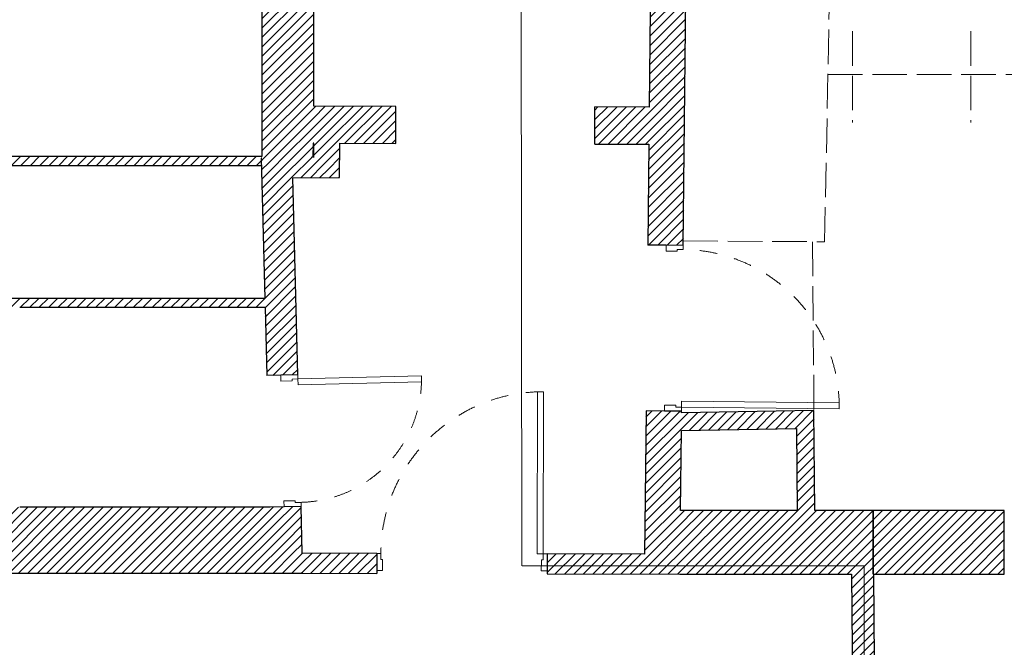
# Model space of a CAD drawing. Header units: millimetres. Extents: x 27262 to 215252, y 16288 to 306312.
# Tile 44 of 76: x 137266 to 142251, y 177264 to 180442. Entities that reach past the tile are written whole.
import ezdxf

# ---------------------------------------------------------------- set-up
doc = ezdxf.new("R2010")
doc.units = ezdxf.units.MM
for name, pattern in [('DASHED2', [0.47625, 0.3175, -0.15875]), ('Krawędzie ukryte', [225, 175, -50]), ('Przerywana', [240, 120, -120])]:
    doc.linetypes.add(name, pattern=pattern)
for name, color, linetype in [('Drzwi ArchiCAD', 252, 'Continuous'), ('KR_INW', 252, 'Continuous'), ('ROZBUDOWA_NOWE_DZIAŁOWE', 252, 'Continuous')]:
    doc.layers.add(name, color=color, linetype=linetype)
for name, color, linetype, lineweight in [('Drzwi ArchiCAD_Nr_pióra__1', 252, 'Continuous', 13), ('Drzwi ArchiCAD_Nr_pióra__27', 252, 'Continuous', 25), ('KR_INW_Nr_pióra__1', 252, 'Continuous', 13), ('KR_INW_Nr_pióra__101', 252, 'Continuous', 5), ('KR_INW_Nr_pióra__27', 252, 'Continuous', 25), ('PRZEDBUOWA_PUNKTY_OŚW_Nr_pióra__48', 252, 'Continuous', 15), ('ROZBUDOWA_NOWE_DZIAŁOWE_Nr_pióra__24', 252, 'Continuous', 15), ('ROZBUDOWA_NOWE_DZIAŁOWE_Nr_pióra__27', 252, 'Continuous', 25)]:
    doc.layers.add(name, color=color, linetype=linetype, lineweight=lineweight)
doc.layers.get('ROZBUDOWA_NOWE_DZIAŁOWE').off()
pattern_1 = [(45, (0, 0), (-31.819804, 31.819804), [])]

# ---------------------------------------------------------------- blocks, each defined once
blk = doc.blocks.new('Ściana_10', base_point=(209110.2, 113397.6))
at = {"layer": 'KR_INW_Nr_pióra__101', "linetype": 'Continuous'}
h = blk.add_hatch(dxfattribs=at)
h.set_pattern_fill('CEGŁA_LICÓWKA', color=256, style=0, pattern_type=2)
h.set_pattern_definition(pattern_1)
h.paths.add_polyline_path([(209110.2, 113397.6), (209095, 115147.1), (208945, 115147.1), (208960.2, 113397.6)])
at = {"layer": 'KR_INW_Nr_pióra__27', "linetype": 'Continuous', "flags": 128}
for points in [[(208945, 115147.1), (208960.2, 113397.6)], [(209110.2, 113397.6), (209095, 115147.1)]]:
    blk.add_lwpolyline(points, dxfattribs=at)
blk = doc.blocks.new('Ściana_16', base_point=(207790.9, 115577.1))
at = {"layer": 'KR_INW_Nr_pióra__101', "linetype": 'Continuous'}
h = blk.add_hatch(dxfattribs=at)
h.set_pattern_fill('CEGŁA_LICÓWKA', color=256, style=0, pattern_type=2)
h.set_pattern_definition(pattern_1)
h.paths.add_polyline_path([(207786.4, 115147.1), (209091.2, 115147.1), (209091.2, 115577.1), (207790.9, 115577.1)])
at = {"layer": 'KR_INW_Nr_pióra__27', "linetype": 'Continuous', "flags": 128}
for points in [[(208577.2, 115577.1), (207790.9, 115577.1)], [(209091.2, 115577.1), (208697.2, 115577.1)], [(209091.2, 115147.1), (209091.2, 115577.1)], [(207786.4, 115147.1), (208945, 115147.1)]]:
    blk.add_lwpolyline(points, dxfattribs=at)
blk = doc.blocks.new('Drzwi 19_10')
at = {"layer": 'Drzwi ArchiCAD_Nr_pióra__1', "linetype": 'Continuous'}
for p, q in [((492, 0), (492, 1064)), ((492, 1064), (532, 1064)), ((532, 1064), (532, 0)), ((-532, 0), (-560, 0)), ((-560, 0), (-560, -115)), ((-532, -40), (-532, 0)), ((532, 0), (492, 0)), ((560, 0), (532, 0)), ((532, 0), (532, -40)), ((560, -115), (560, 0)), ((-520, -40), (-532, -40)), ((-520, -115), (-520, -40)), ((532, -40), (520, -40)), ((520, -40), (520, -115)), ((-560, -115), (-520, -115)), ((520, -115), (560, -115))]:
    blk.add_line(p, q, dxfattribs=at)
at = {"layer": 'Drzwi ArchiCAD_Nr_pióra__1', "linetype": 'Przerywana'}
blk.add_arc((532, 0), 1064, 90, 180, dxfattribs=at)
at = {"layer": 'Drzwi ArchiCAD_Nr_pióra__27', "linetype": 'Continuous'}
for p, q in [((-560, 0), (-560, -115)), ((560, 0), (560, -115))]:
    blk.add_line(p, q, dxfattribs=at)
blk = doc.blocks.new('Ściana_26', base_point=(207854.6, 121675.6))
at = {"layer": 'KR_INW_Nr_pióra__101', "linetype": 'Continuous'}
h = blk.add_hatch(dxfattribs=at)
h.set_pattern_fill('CEGŁA_LICÓWKA', color=256, style=0, pattern_type=2)
h.set_pattern_definition(pattern_1)
h.paths.add_polyline_path([(207609, 121145.6), (207569.6, 117369.8), (207694.6, 117368.5), (207809.6, 117367.3), (207849, 121145.6)])
h = blk.add_hatch(dxfattribs=at)
h.set_pattern_fill('CEGŁA_LICÓWKA', color=256, style=0, pattern_type=2)
h.set_pattern_definition(pattern_1)
h.paths.add_polyline_path([(207557.9, 116249.9), (207547.8, 115282.2), (207786.4, 115146.6), (207797.9, 116247.4), (207682.9, 116248.6)])
at = {"layer": 'KR_INW_Nr_pióra__27', "linetype": 'Continuous'}
for p, q in [((207694.6, 117368.5), (207569.6, 117369.8)), ((207809.6, 117367.3), (207694.6, 117368.5)), ((207682.9, 116248.6), (207557.9, 116249.9)), ((207797.9, 116247.4), (207682.9, 116248.6))]:
    blk.add_line(p, q, dxfattribs=at)
at = {"layer": 'KR_INW_Nr_pióra__27', "linetype": 'Continuous', "flags": 128}
for points in [[(207609, 121145.6), (207579.3, 118300.8)], [(207809.6, 117367.3), (207849, 121145.6)], [(207576.7, 118050.8), (207569.6, 117369.8)], [(207557.9, 116249.9), (207547.8, 115282.2)], [(207797.8, 116236.5), (207797.9, 116247.4)], [(207790.9, 115577.1), (207796.5, 116116.5)], [(207786.4, 115146.6), (207786.4, 115147.1)]]:
    blk.add_lwpolyline(points, dxfattribs=at)
at = {"layer": 'Drzwi ArchiCAD', "linetype": 'Continuous', "zscale": 1000, "rotation": 269.4014883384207}
blk.add_blockref('Drzwi 19_10', (207803.7, 116807.3), dxfattribs=at)
blk = doc.blocks.new('Ściana_27', base_point=(207797.8, 116236.5))
at = {"layer": 'KR_INW_Nr_pióra__101', "linetype": 'Continuous'}
h = blk.add_hatch(dxfattribs=at)
h.set_pattern_fill('CEGŁA_LICÓWKA', color=256, style=0, pattern_type=2)
h.set_pattern_definition(pattern_1)
h.paths.add_polyline_path([(207796.5, 116116.5), (208572.7, 116129.9), (208691.7, 116252), (207797.8, 116236.5)])
at = {"layer": 'KR_INW_Nr_pióra__27', "linetype": 'Continuous', "flags": 128}
for points in [[(208691.7, 116252), (207797.8, 116236.5)], [(207796.5, 116116.5), (208572.7, 116129.9)]]:
    blk.add_lwpolyline(points, dxfattribs=at)
blk = doc.blocks.new('Ściana_28', base_point=(208691.7, 116252))
at = {"layer": 'KR_INW_Nr_pióra__101', "linetype": 'Continuous'}
h = blk.add_hatch(dxfattribs=at)
h.set_pattern_fill('CEGŁA_LICÓWKA', color=256, style=0, pattern_type=2)
h.set_pattern_definition(pattern_1)
h.paths.add_polyline_path([(208572.7, 116129.9), (208577.2, 115577.1), (208697.2, 115577.1), (208691.7, 116252)])
at = {"layer": 'KR_INW_Nr_pióra__27', "linetype": 'Continuous', "flags": 128}
for points in [[(208697.2, 115577.1), (208691.7, 116252)], [(208572.7, 116129.9), (208577.2, 115577.1)]]:
    blk.add_lwpolyline(points, dxfattribs=at)
blk = doc.blocks.new('Drzwi 19_17')
at = {"layer": 'Drzwi ArchiCAD_Nr_pióra__1', "linetype": 'Continuous'}
for p, q in [((507.7, 0), (507.7, 1095.3)), ((507.7, 1095.3), (547.7, 1095.3)), ((547.7, 1095.3), (547.7, 0)), ((-547.7, 0), (-575.7, 0)), ((-575.7, 0), (-575.7, -115)), ((-547.7, -40), (-547.7, 0)), ((547.7, 0), (507.7, 0)), ((575.7, 0), (547.7, 0)), ((547.7, 0), (547.7, -40)), ((575.7, -115), (575.7, 0)), ((-535.7, -40), (-547.7, -40)), ((-535.7, -115), (-535.7, -40)), ((547.7, -40), (535.7, -40)), ((535.7, -40), (535.7, -115)), ((-575.7, -115), (-535.7, -115)), ((535.7, -115), (575.7, -115))]:
    blk.add_line(p, q, dxfattribs=at)
at = {"layer": 'Drzwi ArchiCAD_Nr_pióra__1', "linetype": 'Przerywana'}
blk.add_arc((547.7, 0), 1095.3, 90, 180, dxfattribs=at)
at = {"layer": 'Drzwi ArchiCAD_Nr_pióra__27', "linetype": 'Continuous'}
for p, q in [((-575.7, 0), (-575.7, -115)), ((575.7, 0), (575.7, -115))]:
    blk.add_line(p, q, dxfattribs=at)
blk = doc.blocks.new('Ściana_38', base_point=(207787.8, 115281.6))
at = {"layer": 'KR_INW_Nr_pióra__101', "linetype": 'Continuous'}
h = blk.add_hatch(dxfattribs=at)
h.set_pattern_fill('CEGŁA_LICÓWKA', color=256, style=0, pattern_type=2)
h.set_pattern_definition(pattern_1)
h.paths.add_polyline_path([(205238.1, 115288.1), (205241.5, 115153.1), (205739.9, 115151.8), (205740, 115171.8), (205740.3, 115286.8)])
h = blk.add_hatch(dxfattribs=at)
h.set_pattern_fill('CEGŁA_LICÓWKA', color=256, style=0, pattern_type=2)
h.set_pattern_definition(pattern_1)
h.paths.add_polyline_path([(206891.3, 115148.8), (207786.4, 115146.6), (207547.8, 115282.2), (206891.6, 115283.8), (206891.3, 115168.8)])
at = {"layer": 'KR_INW_Nr_pióra__27', "linetype": 'Continuous'}
for p, q in [((205740.3, 115286.8), (205740, 115171.8)), ((206891.6, 115283.8), (206891.3, 115168.8)), ((205740, 115171.8), (205739.9, 115151.8)), ((206891.3, 115168.8), (206891.3, 115148.8))]:
    blk.add_line(p, q, dxfattribs=at)
at = {"layer": 'KR_INW_Nr_pióra__27', "linetype": 'Continuous', "flags": 128}
for points in [[(205740.3, 115286.8), (205238.1, 115288.1)], [(207547.8, 115282.2), (206891.6, 115283.8)], [(205241.5, 115153.1), (205739.9, 115151.8)], [(206891.3, 115148.8), (207786.4, 115146.6)]]:
    blk.add_lwpolyline(points, dxfattribs=at)
at = {"layer": 'Drzwi ArchiCAD', "linetype": 'Continuous', "zscale": 1000, "rotation": 359.853664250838}
blk.add_blockref('Drzwi 19_17', (206315.9, 115285.3), dxfattribs=at)
blk = doc.blocks.new('Drzwi 19_18')
at = {"layer": 'Drzwi ArchiCAD_Nr_pióra__1', "linetype": 'Continuous'}
for p, q in [((377, 0), (377, 834)), ((377, 834), (417, 834)), ((417, 834), (417, 0)), ((-417, 0), (-445, 0)), ((-445, 0), (-445, -115)), ((-417, -40), (-417, 0)), ((417, 0), (377, 0)), ((445, 0), (417, 0)), ((417, 0), (417, -40)), ((445, -115), (445, 0)), ((-405, -40), (-417, -40)), ((-405, -115), (-405, -40)), ((417, -40), (405, -40)), ((405, -40), (405, -115)), ((-445, -115), (-405, -115)), ((405, -115), (445, -115))]:
    blk.add_line(p, q, dxfattribs=at)
at = {"layer": 'Drzwi ArchiCAD_Nr_pióra__1', "linetype": 'Przerywana'}
blk.add_arc((417, 0), 834, 90, 180, dxfattribs=at)
at = {"layer": 'Drzwi ArchiCAD_Nr_pióra__27', "linetype": 'Continuous'}
for p, q in [((-445, 0), (-445, -115)), ((445, 0), (445, -115))]:
    blk.add_line(p, q, dxfattribs=at)
blk = doc.blocks.new('Ściana_39', base_point=(205241.5, 115154.1))
at = {"layer": 'KR_INW_Nr_pióra__101', "linetype": 'Continuous'}
h = blk.add_hatch(dxfattribs=at)
h.set_pattern_fill('CEGŁA_LICÓWKA', color=256, style=0, pattern_type=2)
h.set_pattern_definition(pattern_1)
h.paths.add_polyline_path([(204961.2, 117955.8), (204998, 116488.8), (205092.9, 116491.2), (205207.9, 116494.1), (205174.5, 117823.2)])
h = blk.add_hatch(dxfattribs=at)
h.set_pattern_fill('CEGŁA_LICÓWKA', color=256, style=0, pattern_type=2)
h.set_pattern_definition(pattern_1)
h.paths.add_polyline_path([(205020.3, 115599.1), (205241.5, 115154.1), (205230.2, 115604.4), (205115.2, 115601.5)])
at = {"layer": 'KR_INW_Nr_pióra__27', "linetype": 'Continuous'}
for p, q in [((205092.9, 116491.2), (204998, 116488.8)), ((205207.9, 116494.1), (205092.9, 116491.2)), ((205115.2, 115601.5), (205020.3, 115599.1)), ((205230.2, 115604.4), (205115.2, 115601.5))]:
    blk.add_line(p, q, dxfattribs=at)
at = {"layer": 'KR_INW_Nr_pióra__27', "linetype": 'Continuous', "flags": 128}
for points in [[(204961.2, 117955.8), (204984.9, 117009.3)], [(205207.9, 116494.1), (205174.5, 117823.2)], [(204986.4, 116949.3), (204998, 116488.8)], [(205238.1, 115288.1), (205230.2, 115604.4)]]:
    blk.add_lwpolyline(points, dxfattribs=at)
at = {"layer": 'Drzwi ArchiCAD', "linetype": 'Continuous', "xscale": -1, "zscale": 1000, "rotation": 271.4370552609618}
blk.add_blockref('Drzwi 19_18', (205219, 116049.2), dxfattribs=at)
blk = doc.blocks.new('Ściana_40', base_point=(205174.5, 117823.2))
at = {"layer": 'KR_INW_Nr_pióra__101', "linetype": 'Continuous'}
h = blk.add_hatch(dxfattribs=at)
h.set_pattern_fill('CEGŁA_LICÓWKA', color=256, style=0, pattern_type=2)
h.set_pattern_definition(pattern_1)
h.paths.add_polyline_path([(205174.5, 117823.2), (205488.8, 117826.7), (205309.6, 117959.7), (204961.2, 117955.8)])
at = {"layer": 'KR_INW_Nr_pióra__27', "linetype": 'Continuous', "flags": 128}
for points in [[(204965.4, 117955.8), (204961.2, 117955.8)], [(205174.5, 117823.2), (205488.8, 117826.7)]]:
    blk.add_lwpolyline(points, dxfattribs=at)
blk = doc.blocks.new('Ściana_41', base_point=(205488.8, 117826.7))
at = {"layer": 'KR_INW_Nr_pióra__101', "linetype": 'Continuous'}
h = blk.add_hatch(dxfattribs=at)
h.set_pattern_fill('CEGŁA_LICÓWKA', color=256, style=0, pattern_type=2)
h.set_pattern_definition(pattern_1)
h.paths.add_polyline_path([(205488.8, 117826.7), (205490.2, 118056.6), (205310.2, 118057.1), (205309.6, 117959.7)])
at = {"layer": 'KR_INW_Nr_pióra__27', "linetype": 'Continuous', "flags": 128}
for points in [[(205310.2, 118057.1), (205309.6, 117959.7)], [(205315.4, 118057.1), (205310.2, 118057.1)], [(205488.8, 117826.7), (205490.2, 118056.6)]]:
    blk.add_lwpolyline(points, dxfattribs=at)
blk = doc.blocks.new('Ściana_42', base_point=(205315.4, 118057.1))
at = {"layer": 'KR_INW_Nr_pióra__101', "linetype": 'Continuous'}
h = blk.add_hatch(dxfattribs=at)
h.set_pattern_fill('CEGŁA_LICÓWKA', color=256, style=0, pattern_type=2)
h.set_pattern_definition(pattern_1)
h.paths.add_polyline_path([(205315.4, 118057.1), (205869.3, 118055.5), (205870, 118305.5), (205315.4, 118307.1)])
h = blk.add_hatch(dxfattribs=at)
h.set_pattern_fill('CEGŁA_LICÓWKA', color=256, style=0, pattern_type=2)
h.set_pattern_definition(pattern_1)
h.paths.add_polyline_path([(207212.3, 118051.8), (207576.7, 118050.8), (207579.3, 118300.8), (207213, 118301.8)])
at = {"layer": 'KR_INW_Nr_pióra__27', "linetype": 'Continuous'}
for p, q in [((205869.3, 118055.5), (205870, 118305.5)), ((207212.3, 118051.8), (207213, 118301.8))]:
    blk.add_line(p, q, dxfattribs=at)
at = {"layer": 'KR_INW_Nr_pióra__27', "linetype": 'Continuous', "flags": 128}
for points in [[(205870, 118305.5), (205315.4, 118307.1)], [(207579.3, 118300.8), (207213, 118301.8)], [(205490.2, 118056.6), (205869.3, 118055.5)], [(207212.3, 118051.8), (207576.7, 118050.8)]]:
    blk.add_lwpolyline(points, dxfattribs=at)
blk = doc.blocks.new('Ściana_43', base_point=(205315.4, 117824.8))
at = {"layer": 'KR_INW_Nr_pióra__101', "linetype": 'Continuous'}
h = blk.add_hatch(dxfattribs=at)
h.set_pattern_fill('CEGŁA_LICÓWKA', color=256, style=0, pattern_type=2)
h.set_pattern_definition(pattern_1)
h.paths.add_polyline_path([(205315.4, 117959.8), (205315.4, 121145.6), (204965.4, 121145.6), (204965.4, 117955.8)])
at = {"layer": 'KR_INW_Nr_pióra__27', "linetype": 'Continuous', "flags": 128}
for points in [[(204965.4, 121145.6), (204965.4, 117967.4)], [(205315.4, 118307.1), (205315.4, 121145.6)], [(205315.4, 117959.8), (205315.4, 118057.1)]]:
    blk.add_lwpolyline(points, dxfattribs=at)
blk = doc.blocks.new('Ściana_44', base_point=(205241.5, 115154.1))
at = {"layer": 'KR_INW_Nr_pióra__101', "linetype": 'Continuous'}
h = blk.add_hatch(dxfattribs=at)
h.set_pattern_fill('CEGŁA_LICÓWKA', color=256, style=0, pattern_type=2)
h.set_pattern_definition(pattern_1)
h.paths.add_polyline_path([(201698.7, 115599.1), (201698.7, 115299.1), (201698.7, 115184.1), (201698.7, 115154.1), (205241.5, 115154.1), (205020.3, 115599.1)])
at = {"layer": 'KR_INW_Nr_pióra__27', "linetype": 'Continuous', "flags": 128}
for points in [[(205020.3, 115599.1), (203330.3, 115599.1)], [(201698.7, 115154.1), (205241.5, 115154.1)]]:
    blk.add_lwpolyline(points, dxfattribs=at)
blk = doc.blocks.new('Ściana_112', base_point=(202057.9, 117967.4))
at = {"layer": 'KR_INW_Nr_pióra__101', "linetype": 'Continuous'}
h = blk.add_hatch(dxfattribs=at)
h.set_pattern_fill('CEGŁA_LICÓWKA', color=256, style=0, pattern_type=2)
h.set_pattern_definition(pattern_1)
h.paths.add_polyline_path([(202117.9, 117907.4), (204965.4, 117907.4), (204965.4, 117967.4), (202057.9, 117967.4)])
at = {"layer": 'KR_INW_Nr_pióra__27', "linetype": 'Continuous', "flags": 128}
for points in [[(204965.4, 117967.4), (202057.9, 117967.4)], [(202117.9, 117907.4), (204965.4, 117907.4)]]:
    blk.add_lwpolyline(points, dxfattribs=at)
blk = doc.blocks.new('Ściana_113', base_point=(202057.9, 117009.3))
at = {"layer": 'KR_INW_Nr_pióra__101', "linetype": 'Continuous'}
h = blk.add_hatch(dxfattribs=at)
h.set_pattern_fill('CEGŁA_LICÓWKA', color=256, style=0, pattern_type=2)
h.set_pattern_definition(pattern_1)
h.paths.add_polyline_path([(202117.9, 116949.3), (204986.4, 116949.3), (204984.9, 117009.3), (202117.9, 117009.3)])
at = {"layer": 'KR_INW_Nr_pióra__27', "linetype": 'Continuous', "flags": 128}
for points in [[(204984.9, 117009.3), (202117.9, 117009.3)], [(202117.9, 116949.3), (203214.7, 116949.3)], [(203330.3, 116949.3), (204986.4, 116949.3)]]:
    blk.add_lwpolyline(points, dxfattribs=at)
blk = doc.blocks.new('Ściana_127', base_point=(209091.2, 115577.1))
at = {"layer": 'ROZBUDOWA_NOWE_DZIAŁOWE_Nr_pióra__24', "linetype": 'Continuous'}
h = blk.add_hatch(dxfattribs=at)
h.set_pattern_fill('CEGŁA_LICÓWKA', color=256, style=0, pattern_type=2)
h.set_pattern_definition(pattern_1)
h.paths.add_polyline_path([(209091.2, 115147.1), (209976.4, 115147.1), (209976.4, 115577.1), (209091.2, 115577.1)])
at = {"layer": 'ROZBUDOWA_NOWE_DZIAŁOWE_Nr_pióra__27', "linetype": 'Continuous', "flags": 128}
for points in [[(209976.4, 115577.1), (209091.2, 115577.1)], [(209091.2, 115577.1), (209091.2, 115147.1)], [(209976.4, 115147.1), (209976.4, 115577.1)], [(209091.2, 115147.1), (209976.4, 115147.1)]]:
    blk.add_lwpolyline(points, dxfattribs=at)

msp = doc.modelspace()

# ---------------------------------------------------------------- linework, layer by layer
at = {"linetype": 'DASHED2', "lineweight": 20, "ltscale": 10}
for p, q in [((139802, 183135.3), (139808.2, 177676.2)), ((141541.8, 177676.2), (139808.2, 177676.2)), ((141541.8, 176137.9), (141541.8, 177676.2))]:
    msp.add_line(p, q, dxfattribs=at)
at = {"layer": 'KR_INW_Nr_pióra__1', "color": 252, "linetype": 'Krawędzie ukryte'}
for p, q in [((141341.1, 179317.7), (141396.2, 182133)), ((140625.9, 179322.4), (141341.1, 179317.7)), ((141280.1, 179318.1), (141287.3, 178462.8))]:
    msp.add_line(p, q, dxfattribs=at)
at = {"layer": 'PRZEDBUOWA_PUNKTY_OŚW_Nr_pióra__48', "color": 252, "linetype": 'Krawędzie ukryte'}
for p, q in [((141481.6, 180383.5), (141481.6, 179922.2)), ((142081.6, 180383.5), (142081.6, 179922.2)), ((141357.7, 180165.2), (142953.6, 180165.2))]:
    msp.add_line(p, q, dxfattribs=at)

# ---------------------------------------------------------------- block references
at = {"layer": 'KR_INW', "color": 252, "xscale": 0.75, "yscale": 0.75, "zscale": 0.75}
for name, p in [('Ściana_43', (138755, 179642.4)), ('Ściana_26', (140659.4, 182530.5)), ('Ściana_42', (138755, 179816.6)), ('Ściana_41', (138885.1, 179643.8)), ('Ściana_112', (136311.9, 179749.3)), ('Ściana_40', (138649.4, 179641.2)), ('Ściana_39', (138699.6, 177639.4)), ('Ściana_113', (136311.9, 179030.8)), ('Ściana_38', (140609.3, 177735)), ('Ściana_44', (138699.6, 177639.4)), ('Ściana_27', (140616.8, 178451.2)), ('Ściana_28', (141287.3, 178462.8)), ('Ściana_16', (140611.6, 177956.6)), ('Ściana_10', (141601.1, 176322))]:
    msp.add_blockref(name, p, dxfattribs=at)
at = {"layer": 'ROZBUDOWA_NOWE_DZIAŁOWE', "color": 252, "xscale": 0.75, "yscale": 0.75, "zscale": 0.75}
msp.add_blockref('Ściana_127', (141586.9, 177956.6), dxfattribs=at)

doc.saveas('drawing.dxf')
